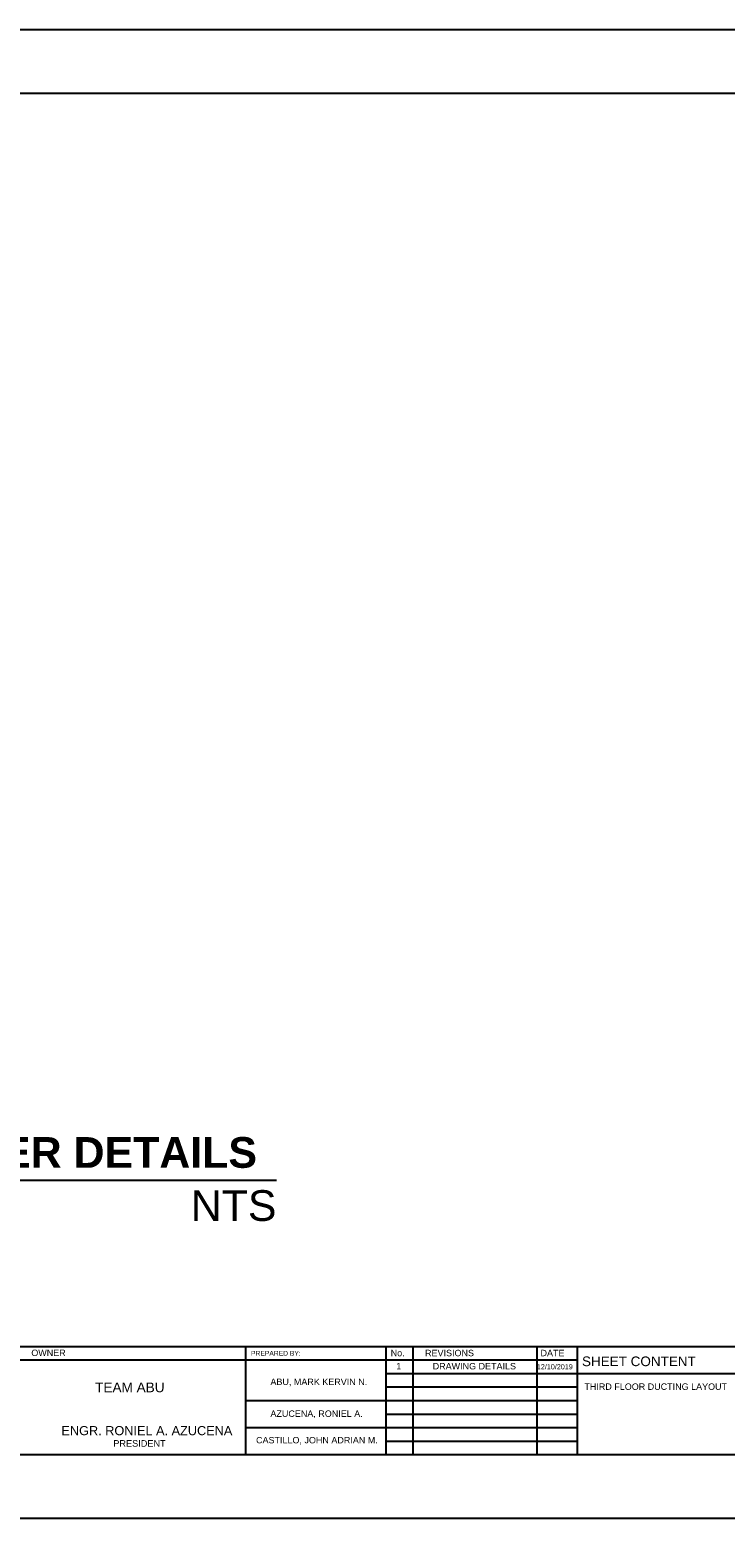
# Model space of a CAD drawing. Header units: millimetres. Extents: x 0 to 531, y -4 to 262.
# Tile 6 of 35: x 80 to 113, y 191 to 261. Entities that reach past the tile are written whole.
import ezdxf

# ---------------------------------------------------------------- set-up
doc = ezdxf.new("R2010")
doc.units = ezdxf.units.MM
doc.layers.add('.1', color=1, linetype='Continuous')
doc.layers.add('template', color=7, linetype='Continuous')
doc.styles.add('arial', font='arial.ttf')

msp = doc.modelspace()

# ---------------------------------------------------------------- linework, layer by layer
at = {"layer": '.1', "color": 0}
msp.add_line((122, 261.485), (22.724, 261.485), dxfattribs=at)
msp.add_line((63.269, 207.079), (91.83, 207.079))
at = {"layer": 'template'}
for p, q in [((28.741, 199.218), (118.992, 199.218)), ((44.587, 198.578), (101.158, 198.578)), ((90.366, 199.218), (90.366, 194.098)), ((96.996, 199.218), (96.996, 194.098)), ((98.276, 199.218), (98.276, 194.098)), ((99.4, 198.578), (106.06, 198.578)), ((104.14, 199.218), (104.14, 194.098)), ((106.06, 199.218), (106.06, 194.098)), ((96.996, 197.938), (107.756, 197.938)), ((104.394, 197.938), (118.992, 197.938)), ((96.996, 197.298), (106.06, 197.298)), ((90.366, 196.658), (101.158, 196.658)), ((99.4, 196.658), (106.06, 196.658)), ((96.996, 196.018), (106.06, 196.018)), ((90.366, 195.378), (101.158, 195.378)), ((99.4, 195.378), (106.06, 195.378)), ((96.996, 194.738), (106.06, 194.738)), ((22.724, 191.089), (122, 191.089))]:
    msp.add_line(p, q, dxfattribs=at)
at = {"layer": 'template', "linetype": 'Continuous', "const_width": 0.0853}
msp.add_lwpolyline([(28.741, 194.098), (118.992, 194.098), (118.992, 258.477), (28.741, 258.477)], close=True, dxfattribs=at)

# ---------------------------------------------------------------- texts
at = {"char_height": 1.45195, "attachment_point": 1, "style": 'arial'}
for s, width, insert in [('{\\fArial|b1|i0|c0|p34;MAKE UP WATER DETAILS}', 43.36072, (64.318, 209.114)), ('\\pxt21;SCALE                              NTS', 49.36036, (64.219, 206.603))]:
    msp.add_mtext_dynamic_manual_height_columns(s, width=width, gutter_width=1, heights=[0], dxfattribs=dict(at, insert=insert))
at = {"layer": 'template', "style": 'arial'}
for s, height, p in [('OWNER', 0.304, (80.233, 198.759)), ('PREPARED BY: ', 0.22802, (90.624, 198.776)), ('No.', 0.304, (97.233, 198.751)), ('REVISIONS', 0.304, (98.859, 198.751)), ('DATE', 0.304, (104.32, 198.751)), ('SHEET CONTENT', 0.45603, (106.283, 198.282)), ('1', 0.304, (97.496, 198.131)), ('DRAWING DETAILS', 0.30402, (99.219, 198.127)), ('12/10/2019', 0.2432, (104.146, 198.132)), ('TEAM ABU', 0.4598, (83.253, 197.047)), ('ABU, MARK KERVIN N.', 0.30402, (91.544, 197.388)), ('THIRD FLOOR DUCTING LAYOUT', 0.30402, (106.394, 197.161)), ('AZUCENA, RONIEL A.', 0.30402, (91.544, 195.883)), ('ENGR. RONIEL A. AZUCENA', 0.43038, (81.658, 195.017)), ('PRESIDENT', 0.3099, (84.111, 194.472)), ('CASTILLO, JOHN ADRIAN M.', 0.30402, (90.864, 194.63))]:
    msp.add_text(s, height=height, dxfattribs=at).set_placement(p)

doc.saveas('drawing.dxf')
